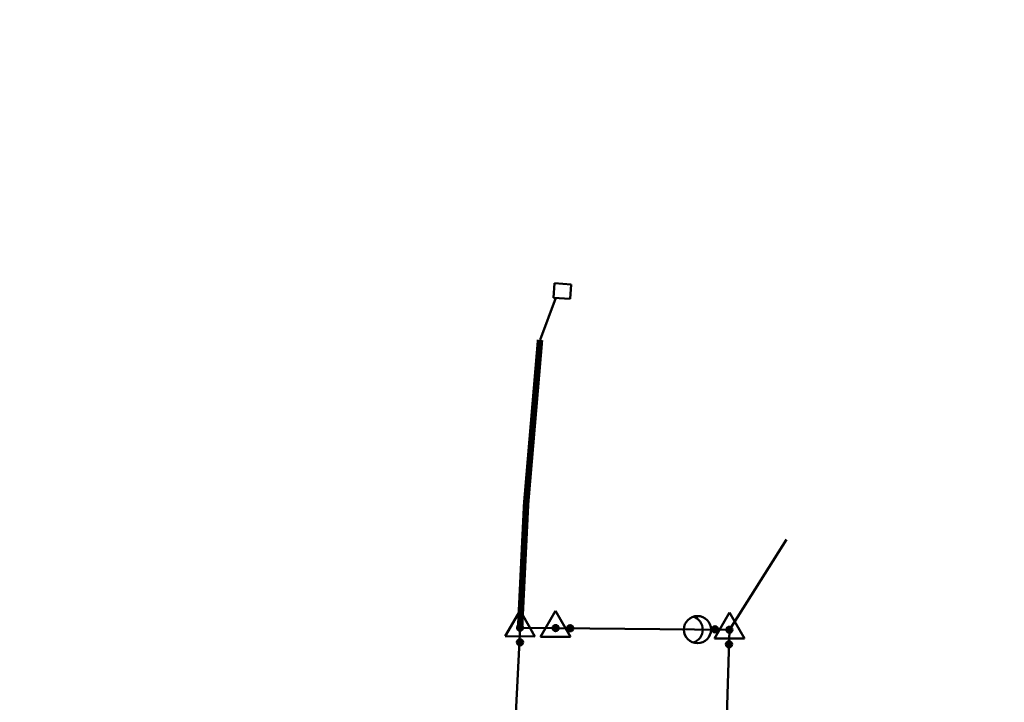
# Model space of a CAD drawing. Header units: millimetres. Extents: x 0 to 5880, y 0 to 297.
# Tile 24 of 35: x 2172 to 2240, y 250 to 297. Entities that reach past the tile are written whole.
import ezdxf

# ---------------------------------------------------------------- set-up
doc = ezdxf.new("R2010")
doc.units = ezdxf.units.MM
doc.linetypes.add('K5LT_BASIC', pattern=[0])
doc.linetypes.add('K5LT_THIN', pattern=[0])
doc.layers.add('Системный слой', color=7, linetype='Continuous')

# ---------------------------------------------------------------- blocks, each defined once
blk = doc.blocks.new('U109')
at = {"layer": 'Системный слой', "color": 7, "linetype": 'K5LT_BASIC', "lineweight": 50}
for p, q in [((2208.669, 278.856), (2208.595, 277.859)), ((2209.816, 278.771), (2208.669, 278.856)), ((2209.742, 277.773), (2209.816, 278.771)), ((2208.595, 277.859), (2209.742, 277.773))]:
    blk.add_line(p, q, dxfattribs=at)
blk = doc.blocks.new('U261')
at = {"layer": 'Системный слой', "color": 7, "linetype": 'K5LT_BASIC', "lineweight": 50}
for p, q in [((2206.301, 256.321), (2205.259, 254.546)), ((2207.317, 254.53), (2206.301, 256.321)), ((2205.259, 254.546), (2207.317, 254.53))]:
    blk.add_line(p, q, dxfattribs=at)
blk = doc.blocks.new('U264')
at = {"layer": 'Системный слой'}
h = blk.add_hatch(color=7, dxfattribs=at)
h.paths.add_polyline_path([(2206.285, 254.132), (2206.387, 254.319), (2206.375, 254.325), (2206.363, 254.33), (2206.351, 254.334), (2206.339, 254.338), (2206.326, 254.341), (2206.313, 254.343), (2206.3, 254.344), (2206.287, 254.345), (2206.274, 254.345), (2206.261, 254.344), (2206.248, 254.342), (2206.235, 254.339), (2206.223, 254.336), (2206.211, 254.331), (2206.198, 254.326), (2206.187, 254.321), (2206.175, 254.314), (2206.164, 254.307), (2206.154, 254.3), (2206.144, 254.291), (2206.134, 254.282), (2206.125, 254.273), (2206.117, 254.263), (2206.11, 254.252), (2206.103, 254.241), (2206.096, 254.23), (2206.091, 254.218), (2206.086, 254.206), (2206.082, 254.194), (2206.078, 254.181), (2206.076, 254.168), (2206.074, 254.155), (2206.073, 254.142), (2206.073, 254.129), (2206.073, 254.116), (2206.075, 254.103), (2206.077, 254.09), (2206.08, 254.078), (2206.083, 254.065), (2206.088, 254.053), (2206.093, 254.041), (2206.099, 254.03), (2206.106, 254.018), (2206.113, 254.008), (2206.121, 253.997), (2206.13, 253.987), (2206.139, 253.978), (2206.149, 253.969), (2206.159, 253.961), (2206.17, 253.954), (2206.181, 253.947), (2206.182, 253.946)])
h.paths.add_polyline_path([(2206.497, 254.149), (2206.496, 254.162), (2206.493, 254.174), (2206.49, 254.187), (2206.487, 254.2), (2206.482, 254.212), (2206.477, 254.224), (2206.471, 254.235), (2206.464, 254.247), (2206.457, 254.257), (2206.449, 254.268), (2206.44, 254.277), (2206.431, 254.287), (2206.421, 254.295), (2206.411, 254.303), (2206.401, 254.311), (2206.389, 254.318), (2206.387, 254.319), (2206.285, 254.132), (2206.182, 253.946), (2206.194, 253.94), (2206.206, 253.935), (2206.218, 253.931), (2206.231, 253.927), (2206.243, 253.924), (2206.256, 253.922), (2206.269, 253.921), (2206.282, 253.92), (2206.295, 253.92), (2206.308, 253.921), (2206.321, 253.923), (2206.334, 253.926), (2206.347, 253.929), (2206.359, 253.933), (2206.371, 253.938), (2206.383, 253.944), (2206.394, 253.95), (2206.405, 253.957), (2206.416, 253.965), (2206.426, 253.973), (2206.435, 253.982), (2206.444, 253.992), (2206.452, 254.002), (2206.46, 254.012), (2206.467, 254.023), (2206.474, 254.034), (2206.479, 254.046), (2206.484, 254.058), (2206.488, 254.071), (2206.492, 254.083), (2206.494, 254.096), (2206.496, 254.109), (2206.497, 254.122), (2206.498, 254.135), (2206.497, 254.148)])
at = {"layer": 'Системный слой', "color": 7, "linetype": 'K5LT_THIN', "lineweight": 18}
blk.add_line((2206.292, 255.132), (2206.285, 254.132), dxfattribs=at)
at = {"layer": 'Системный слой', "color": 7, "linetype": 'K5LT_BASIC', "lineweight": 50}
blk.add_circle((2206.285, 254.132), 0.213, dxfattribs=at)
blk = doc.blocks.new('U263')
at = {"layer": 'Системный слой'}
blk.add_blockref('U264', (0, 0), dxfattribs=at)
blk = doc.blocks.new('U262')
at = {"layer": 'Системный слой'}
h = blk.add_hatch(color=7, dxfattribs=at)
h.paths.add_polyline_path([(2206.292, 255.132), (2206.09, 255.069), (2206.094, 255.057), (2206.099, 255.045), (2206.105, 255.033), (2206.111, 255.022), (2206.118, 255.011), (2206.126, 255), (2206.135, 254.99), (2206.144, 254.981), (2206.153, 254.972), (2206.163, 254.964), (2206.174, 254.956), (2206.185, 254.949), (2206.196, 254.943), (2206.208, 254.937), (2206.22, 254.933), (2206.233, 254.929), (2206.245, 254.925), (2206.258, 254.923), (2206.271, 254.921), (2206.284, 254.92), (2206.297, 254.92), (2206.31, 254.921), (2206.323, 254.922), (2206.336, 254.924), (2206.348, 254.927), (2206.361, 254.931), (2206.373, 254.936), (2206.385, 254.941), (2206.397, 254.947), (2206.408, 254.954), (2206.418, 254.961), (2206.429, 254.969), (2206.438, 254.978), (2206.448, 254.987), (2206.456, 254.997), (2206.464, 255.007), (2206.472, 255.018), (2206.478, 255.029), (2206.484, 255.041), (2206.49, 255.053), (2206.494, 255.065), (2206.498, 255.078), (2206.501, 255.09), (2206.503, 255.103), (2206.504, 255.116), (2206.505, 255.129), (2206.505, 255.142), (2206.504, 255.155), (2206.502, 255.168), (2206.499, 255.181), (2206.496, 255.193), (2206.496, 255.195)])
h.paths.add_polyline_path([(2206.129, 255.268), (2206.121, 255.258), (2206.113, 255.247), (2206.107, 255.236), (2206.101, 255.224), (2206.095, 255.212), (2206.091, 255.2), (2206.087, 255.187), (2206.084, 255.175), (2206.082, 255.162), (2206.081, 255.149), (2206.08, 255.136), (2206.08, 255.123), (2206.081, 255.11), (2206.083, 255.097), (2206.086, 255.084), (2206.089, 255.072), (2206.09, 255.069), (2206.292, 255.132), (2206.496, 255.195), (2206.491, 255.207), (2206.486, 255.219), (2206.481, 255.231), (2206.474, 255.243), (2206.467, 255.254), (2206.459, 255.264), (2206.451, 255.274), (2206.442, 255.283), (2206.432, 255.292), (2206.422, 255.301), (2206.412, 255.308), (2206.401, 255.315), (2206.389, 255.322), (2206.378, 255.327), (2206.366, 255.332), (2206.353, 255.336), (2206.341, 255.339), (2206.328, 255.342), (2206.315, 255.344), (2206.302, 255.345), (2206.289, 255.345), (2206.276, 255.344), (2206.263, 255.343), (2206.25, 255.341), (2206.237, 255.338), (2206.225, 255.334), (2206.213, 255.329), (2206.201, 255.324), (2206.189, 255.318), (2206.178, 255.311), (2206.167, 255.304), (2206.157, 255.296), (2206.147, 255.287), (2206.138, 255.278), (2206.129, 255.268)])
at = {"layer": 'Системный слой', "color": 7, "linetype": 'K5LT_BASIC', "lineweight": 50}
blk.add_circle((2206.292, 255.132), 0.212, dxfattribs=at)
at = {"layer": 'Системный слой'}
blk.add_blockref('U263', (0, 0), dxfattribs=at)
blk = doc.blocks.new('U260')
at = {"layer": 'Системный слой'}
for name in ['U261', 'U262']:
    blk.add_blockref(name, (0, 0), dxfattribs=at)
blk = doc.blocks.new('U266')
at = {"layer": 'Системный слой', "color": 7, "linetype": 'K5LT_BASIC', "lineweight": 50}
for p, q in [((2208.737, 256.297), (2207.707, 254.514)), ((2209.766, 254.514), (2208.737, 256.297)), ((2207.707, 254.514), (2209.766, 254.514))]:
    blk.add_line(p, q, dxfattribs=at)
blk = doc.blocks.new('U269')
at = {"layer": 'Системный слой'}
h = blk.add_hatch(color=7, dxfattribs=at)
h.paths.add_polyline_path([(2209.737, 255.099), (2209.551, 255.201), (2209.545, 255.19), (2209.54, 255.178), (2209.535, 255.166), (2209.531, 255.153), (2209.528, 255.14), (2209.526, 255.128), (2209.525, 255.115), (2209.524, 255.102), (2209.525, 255.089), (2209.526, 255.076), (2209.528, 255.063), (2209.53, 255.05), (2209.534, 255.037), (2209.538, 255.025), (2209.543, 255.013), (2209.548, 255.001), (2209.555, 254.99), (2209.562, 254.979), (2209.569, 254.968), (2209.578, 254.958), (2209.587, 254.949), (2209.596, 254.94), (2209.606, 254.931), (2209.617, 254.924), (2209.628, 254.917), (2209.639, 254.91), (2209.651, 254.905), (2209.663, 254.9), (2209.675, 254.896), (2209.688, 254.892), (2209.701, 254.89), (2209.714, 254.888), (2209.727, 254.887), (2209.74, 254.887), (2209.753, 254.887), (2209.766, 254.888), (2209.778, 254.891), (2209.791, 254.894), (2209.804, 254.897), (2209.816, 254.902), (2209.828, 254.907), (2209.839, 254.913), (2209.851, 254.92), (2209.861, 254.927), (2209.872, 254.935), (2209.882, 254.943), (2209.891, 254.953), (2209.9, 254.962), (2209.908, 254.972), (2209.915, 254.983), (2209.922, 254.994), (2209.923, 254.996)])
h.paths.add_polyline_path([(2209.721, 255.311), (2209.708, 255.31), (2209.695, 255.307), (2209.683, 255.304), (2209.67, 255.301), (2209.658, 255.296), (2209.646, 255.291), (2209.634, 255.285), (2209.623, 255.279), (2209.612, 255.271), (2209.602, 255.263), (2209.592, 255.255), (2209.583, 255.246), (2209.574, 255.236), (2209.566, 255.226), (2209.559, 255.215), (2209.552, 255.204), (2209.551, 255.201), (2209.737, 255.099), (2209.923, 254.996), (2209.929, 255.008), (2209.934, 255.019), (2209.938, 255.032), (2209.942, 255.044), (2209.945, 255.057), (2209.947, 255.07), (2209.949, 255.083), (2209.949, 255.096), (2209.949, 255.109), (2209.948, 255.122), (2209.946, 255.135), (2209.944, 255.147), (2209.94, 255.16), (2209.936, 255.172), (2209.931, 255.184), (2209.926, 255.196), (2209.92, 255.208), (2209.913, 255.219), (2209.905, 255.229), (2209.897, 255.239), (2209.888, 255.249), (2209.878, 255.258), (2209.868, 255.266), (2209.858, 255.274), (2209.847, 255.281), (2209.835, 255.287), (2209.824, 255.293), (2209.812, 255.298), (2209.799, 255.302), (2209.787, 255.306), (2209.774, 255.308), (2209.761, 255.31), (2209.748, 255.311), (2209.735, 255.311), (2209.722, 255.311)])
at = {"layer": 'Системный слой', "color": 7, "linetype": 'K5LT_THIN', "lineweight": 18}
blk.add_line((2208.737, 255.109), (2209.737, 255.099), dxfattribs=at)
at = {"layer": 'Системный слой', "color": 7, "linetype": 'K5LT_BASIC', "lineweight": 50}
blk.add_circle((2209.737, 255.099), 0.213, dxfattribs=at)
blk = doc.blocks.new('U268')
at = {"layer": 'Системный слой'}
blk.add_blockref('U269', (0, 0), dxfattribs=at)
blk = doc.blocks.new('U267')
at = {"layer": 'Системный слой'}
h = blk.add_hatch(color=7, dxfattribs=at)
h.paths.add_polyline_path([(2208.737, 255.109), (2208.8, 254.906), (2208.812, 254.91), (2208.824, 254.915), (2208.836, 254.921), (2208.847, 254.927), (2208.858, 254.934), (2208.869, 254.942), (2208.879, 254.95), (2208.888, 254.959), (2208.897, 254.969), (2208.905, 254.979), (2208.913, 254.99), (2208.92, 255.001), (2208.926, 255.012), (2208.932, 255.024), (2208.937, 255.036), (2208.941, 255.048), (2208.944, 255.061), (2208.947, 255.074), (2208.948, 255.087), (2208.949, 255.1), (2208.949, 255.113), (2208.949, 255.126), (2208.947, 255.139), (2208.945, 255.151), (2208.942, 255.164), (2208.938, 255.177), (2208.934, 255.189), (2208.928, 255.201), (2208.922, 255.212), (2208.916, 255.224), (2208.908, 255.234), (2208.9, 255.245), (2208.892, 255.254), (2208.882, 255.264), (2208.873, 255.272), (2208.862, 255.28), (2208.852, 255.288), (2208.84, 255.294), (2208.829, 255.3), (2208.817, 255.306), (2208.805, 255.31), (2208.792, 255.314), (2208.78, 255.317), (2208.767, 255.319), (2208.754, 255.321), (2208.741, 255.321), (2208.728, 255.321), (2208.715, 255.32), (2208.702, 255.318), (2208.689, 255.316), (2208.676, 255.312), (2208.675, 255.312)])
h.paths.add_polyline_path([(2208.601, 254.945), (2208.611, 254.937), (2208.622, 254.93), (2208.633, 254.923), (2208.645, 254.917), (2208.657, 254.912), (2208.669, 254.907), (2208.682, 254.904), (2208.694, 254.901), (2208.707, 254.898), (2208.72, 254.897), (2208.733, 254.896), (2208.746, 254.896), (2208.759, 254.897), (2208.772, 254.899), (2208.785, 254.902), (2208.797, 254.905), (2208.8, 254.906), (2208.737, 255.109), (2208.675, 255.312), (2208.662, 255.308), (2208.65, 255.303), (2208.639, 255.297), (2208.627, 255.291), (2208.616, 255.284), (2208.606, 255.276), (2208.596, 255.268), (2208.586, 255.259), (2208.577, 255.249), (2208.569, 255.239), (2208.561, 255.228), (2208.554, 255.217), (2208.548, 255.206), (2208.542, 255.194), (2208.538, 255.182), (2208.533, 255.17), (2208.53, 255.157), (2208.527, 255.144), (2208.526, 255.132), (2208.525, 255.119), (2208.524, 255.106), (2208.525, 255.092), (2208.526, 255.08), (2208.529, 255.067), (2208.532, 255.054), (2208.535, 255.042), (2208.54, 255.029), (2208.545, 255.017), (2208.551, 255.006), (2208.558, 254.995), (2208.565, 254.984), (2208.573, 254.973), (2208.582, 254.964), (2208.591, 254.954), (2208.601, 254.946)])
at = {"layer": 'Системный слой', "color": 7, "linetype": 'K5LT_BASIC', "lineweight": 50}
blk.add_circle((2208.737, 255.109), 0.212, dxfattribs=at)
at = {"layer": 'Системный слой'}
blk.add_blockref('U268', (0, 0), dxfattribs=at)
blk = doc.blocks.new('U265')
at = {"layer": 'Системный слой'}
for name in ['U266', 'U267']:
    blk.add_blockref(name, (0, 0), dxfattribs=at)
blk = doc.blocks.new('U271')
at = {"layer": 'Системный слой', "color": 7, "linetype": 'K5LT_BASIC', "lineweight": 50}
for p, q in [((2220.701, 256.181), (2219.671, 254.398)), ((2221.73, 254.398), (2220.701, 256.181)), ((2219.671, 254.398), (2221.73, 254.398))]:
    blk.add_line(p, q, dxfattribs=at)
blk = doc.blocks.new('U274')
at = {"layer": 'Системный слой'}
h = blk.add_hatch(color=7, dxfattribs=at)
h.paths.add_polyline_path([(2219.701, 255.027), (2219.885, 254.92), (2219.891, 254.932), (2219.897, 254.944), (2219.901, 254.956), (2219.905, 254.968), (2219.909, 254.981), (2219.911, 254.993), (2219.913, 255.006), (2219.914, 255.019), (2219.914, 255.032), (2219.913, 255.045), (2219.911, 255.058), (2219.909, 255.071), (2219.906, 255.084), (2219.902, 255.096), (2219.898, 255.109), (2219.892, 255.12), (2219.886, 255.132), (2219.879, 255.143), (2219.872, 255.154), (2219.864, 255.164), (2219.855, 255.174), (2219.846, 255.183), (2219.836, 255.191), (2219.826, 255.199), (2219.815, 255.207), (2219.804, 255.213), (2219.792, 255.219), (2219.78, 255.225), (2219.768, 255.229), (2219.755, 255.233), (2219.743, 255.236), (2219.73, 255.238), (2219.717, 255.239), (2219.704, 255.24), (2219.691, 255.239), (2219.678, 255.238), (2219.665, 255.237), (2219.652, 255.234), (2219.64, 255.231), (2219.627, 255.226), (2219.615, 255.222), (2219.603, 255.216), (2219.592, 255.21), (2219.581, 255.202), (2219.571, 255.195), (2219.561, 255.186), (2219.551, 255.177), (2219.542, 255.168), (2219.534, 255.158), (2219.526, 255.147), (2219.519, 255.136), (2219.518, 255.135)])
h.paths.add_polyline_path([(2219.712, 254.815), (2219.725, 254.816), (2219.738, 254.818), (2219.75, 254.82), (2219.763, 254.824), (2219.775, 254.828), (2219.787, 254.833), (2219.799, 254.839), (2219.81, 254.845), (2219.821, 254.852), (2219.832, 254.86), (2219.842, 254.868), (2219.851, 254.877), (2219.86, 254.886), (2219.869, 254.896), (2219.876, 254.907), (2219.884, 254.918), (2219.885, 254.92), (2219.701, 255.027), (2219.518, 255.135), (2219.512, 255.123), (2219.506, 255.112), (2219.501, 255.1), (2219.497, 255.087), (2219.494, 255.075), (2219.492, 255.062), (2219.49, 255.049), (2219.489, 255.036), (2219.489, 255.023), (2219.489, 255.01), (2219.491, 254.997), (2219.493, 254.984), (2219.496, 254.971), (2219.5, 254.959), (2219.505, 254.947), (2219.51, 254.935), (2219.516, 254.923), (2219.523, 254.912), (2219.53, 254.901), (2219.538, 254.891), (2219.547, 254.881), (2219.556, 254.872), (2219.566, 254.863), (2219.576, 254.855), (2219.587, 254.848), (2219.598, 254.841), (2219.61, 254.835), (2219.622, 254.83), (2219.634, 254.826), (2219.646, 254.822), (2219.659, 254.819), (2219.672, 254.817), (2219.685, 254.815), (2219.698, 254.815), (2219.711, 254.815)])
at = {"layer": 'Системный слой', "color": 7, "linetype": 'K5LT_THIN', "lineweight": 18}
blk.add_line((2220.701, 254.993), (2219.701, 255.027), dxfattribs=at)
at = {"layer": 'Системный слой', "color": 7, "linetype": 'K5LT_BASIC', "lineweight": 50}
blk.add_circle((2219.701, 255.027), 0.213, dxfattribs=at)
blk = doc.blocks.new('U273')
at = {"layer": 'Системный слой'}
blk.add_blockref('U274', (0, 0), dxfattribs=at)
blk = doc.blocks.new('U272')
at = {"layer": 'Системный слой'}
h = blk.add_hatch(color=7, dxfattribs=at)
h.paths.add_polyline_path([(2220.701, 254.993), (2220.643, 255.197), (2220.63, 255.193), (2220.618, 255.188), (2220.606, 255.183), (2220.595, 255.177), (2220.584, 255.17), (2220.573, 255.163), (2220.563, 255.154), (2220.553, 255.146), (2220.544, 255.136), (2220.536, 255.126), (2220.528, 255.116), (2220.52, 255.105), (2220.514, 255.094), (2220.508, 255.082), (2220.503, 255.07), (2220.498, 255.058), (2220.495, 255.046), (2220.492, 255.033), (2220.49, 255.02), (2220.489, 255.007), (2220.488, 254.994), (2220.488, 254.981), (2220.49, 254.968), (2220.492, 254.955), (2220.494, 254.942), (2220.498, 254.93), (2220.502, 254.917), (2220.507, 254.905), (2220.513, 254.894), (2220.519, 254.882), (2220.526, 254.871), (2220.534, 254.861), (2220.542, 254.851), (2220.551, 254.841), (2220.561, 254.833), (2220.571, 254.824), (2220.582, 254.817), (2220.593, 254.81), (2220.604, 254.803), (2220.616, 254.798), (2220.628, 254.793), (2220.64, 254.789), (2220.653, 254.786), (2220.666, 254.783), (2220.679, 254.781), (2220.692, 254.78), (2220.705, 254.78), (2220.718, 254.781), (2220.731, 254.782), (2220.743, 254.784), (2220.756, 254.787), (2220.758, 254.788)])
h.paths.add_polyline_path([(2220.841, 255.153), (2220.83, 255.161), (2220.82, 255.169), (2220.809, 255.176), (2220.797, 255.182), (2220.786, 255.187), (2220.774, 255.192), (2220.761, 255.196), (2220.749, 255.2), (2220.736, 255.202), (2220.723, 255.204), (2220.71, 255.205), (2220.697, 255.205), (2220.684, 255.204), (2220.671, 255.203), (2220.658, 255.201), (2220.645, 255.198), (2220.643, 255.197), (2220.701, 254.993), (2220.758, 254.788), (2220.77, 254.792), (2220.782, 254.797), (2220.794, 254.802), (2220.806, 254.808), (2220.817, 254.815), (2220.828, 254.822), (2220.838, 254.83), (2220.848, 254.839), (2220.857, 254.848), (2220.865, 254.858), (2220.873, 254.869), (2220.88, 254.879), (2220.887, 254.891), (2220.893, 254.902), (2220.898, 254.914), (2220.903, 254.926), (2220.906, 254.939), (2220.909, 254.952), (2220.911, 254.965), (2220.913, 254.978), (2220.913, 254.991), (2220.913, 255.004), (2220.912, 255.017), (2220.91, 255.029), (2220.907, 255.042), (2220.904, 255.055), (2220.9, 255.067), (2220.895, 255.079), (2220.889, 255.091), (2220.883, 255.102), (2220.876, 255.113), (2220.868, 255.124), (2220.86, 255.134), (2220.851, 255.143), (2220.841, 255.152)])
at = {"layer": 'Системный слой', "color": 7, "linetype": 'K5LT_BASIC', "lineweight": 50}
blk.add_circle((2220.701, 254.993), 0.212, dxfattribs=at)
at = {"layer": 'Системный слой'}
blk.add_blockref('U273', (0, 0), dxfattribs=at)
blk = doc.blocks.new('U277')
at = {"layer": 'Системный слой'}
h = blk.add_hatch(color=7, dxfattribs=at)
h.paths.add_polyline_path([(2220.666, 253.993), (2220.773, 254.177), (2220.762, 254.183), (2220.75, 254.189), (2220.738, 254.193), (2220.725, 254.197), (2220.713, 254.201), (2220.7, 254.203), (2220.687, 254.205), (2220.674, 254.206), (2220.661, 254.206), (2220.648, 254.205), (2220.635, 254.203), (2220.622, 254.201), (2220.609, 254.198), (2220.597, 254.194), (2220.585, 254.19), (2220.573, 254.184), (2220.561, 254.178), (2220.55, 254.171), (2220.54, 254.164), (2220.529, 254.156), (2220.52, 254.147), (2220.51, 254.138), (2220.502, 254.128), (2220.494, 254.118), (2220.487, 254.107), (2220.48, 254.096), (2220.474, 254.084), (2220.469, 254.072), (2220.464, 254.06), (2220.461, 254.047), (2220.458, 254.035), (2220.456, 254.022), (2220.454, 254.009), (2220.454, 253.996), (2220.454, 253.983), (2220.455, 253.97), (2220.457, 253.957), (2220.459, 253.944), (2220.463, 253.932), (2220.467, 253.919), (2220.472, 253.907), (2220.477, 253.895), (2220.484, 253.884), (2220.491, 253.873), (2220.499, 253.863), (2220.507, 253.852), (2220.516, 253.843), (2220.525, 253.834), (2220.535, 253.826), (2220.546, 253.818), (2220.557, 253.811), (2220.558, 253.81)])
h.paths.add_polyline_path([(2220.878, 254.004), (2220.877, 254.017), (2220.875, 254.03), (2220.873, 254.042), (2220.869, 254.055), (2220.865, 254.067), (2220.86, 254.079), (2220.855, 254.091), (2220.848, 254.102), (2220.841, 254.113), (2220.834, 254.124), (2220.825, 254.134), (2220.816, 254.143), (2220.807, 254.152), (2220.797, 254.161), (2220.786, 254.168), (2220.775, 254.175), (2220.773, 254.177), (2220.666, 253.993), (2220.558, 253.81), (2220.57, 253.804), (2220.582, 253.798), (2220.594, 253.793), (2220.606, 253.789), (2220.619, 253.786), (2220.632, 253.784), (2220.644, 253.782), (2220.657, 253.781), (2220.671, 253.781), (2220.684, 253.781), (2220.696, 253.783), (2220.709, 253.785), (2220.722, 253.788), (2220.734, 253.792), (2220.747, 253.797), (2220.759, 253.802), (2220.77, 253.808), (2220.781, 253.815), (2220.792, 253.822), (2220.802, 253.83), (2220.812, 253.839), (2220.821, 253.848), (2220.83, 253.858), (2220.838, 253.868), (2220.845, 253.879), (2220.852, 253.89), (2220.858, 253.902), (2220.863, 253.914), (2220.868, 253.926), (2220.871, 253.938), (2220.874, 253.951), (2220.877, 253.964), (2220.878, 253.977), (2220.879, 253.99), (2220.878, 254.003)])
at = {"layer": 'Системный слой', "color": 7, "linetype": 'K5LT_THIN', "lineweight": 18}
blk.add_line((2220.701, 254.993), (2220.666, 253.993), dxfattribs=at)
at = {"layer": 'Системный слой', "color": 7, "linetype": 'K5LT_BASIC', "lineweight": 50}
blk.add_circle((2220.666, 253.993), 0.213, dxfattribs=at)
blk = doc.blocks.new('U276')
at = {"layer": 'Системный слой'}
blk.add_blockref('U277', (0, 0), dxfattribs=at)
blk = doc.blocks.new('U275')
at = {"layer": 'Системный слой'}
h = blk.add_hatch(color=7, dxfattribs=at)
h.paths.add_polyline_path([(2220.701, 254.993), (2220.496, 254.935), (2220.5, 254.922), (2220.505, 254.91), (2220.51, 254.898), (2220.516, 254.887), (2220.523, 254.876), (2220.531, 254.865), (2220.539, 254.855), (2220.548, 254.845), (2220.557, 254.836), (2220.567, 254.828), (2220.577, 254.82), (2220.588, 254.812), (2220.599, 254.806), (2220.611, 254.8), (2220.623, 254.795), (2220.635, 254.79), (2220.648, 254.787), (2220.66, 254.784), (2220.673, 254.782), (2220.686, 254.781), (2220.699, 254.78), (2220.712, 254.78), (2220.725, 254.782), (2220.738, 254.783), (2220.751, 254.786), (2220.764, 254.79), (2220.776, 254.794), (2220.788, 254.799), (2220.8, 254.805), (2220.811, 254.811), (2220.822, 254.818), (2220.832, 254.826), (2220.842, 254.834), (2220.852, 254.843), (2220.861, 254.853), (2220.869, 254.863), (2220.877, 254.873), (2220.884, 254.885), (2220.89, 254.896), (2220.895, 254.908), (2220.9, 254.92), (2220.904, 254.932), (2220.908, 254.945), (2220.91, 254.958), (2220.912, 254.971), (2220.913, 254.984), (2220.913, 254.997), (2220.912, 255.01), (2220.911, 255.023), (2220.909, 255.035), (2220.906, 255.048), (2220.905, 255.05)])
h.paths.add_polyline_path([(2220.541, 255.132), (2220.532, 255.122), (2220.525, 255.112), (2220.518, 255.101), (2220.511, 255.089), (2220.506, 255.078), (2220.501, 255.066), (2220.497, 255.053), (2220.494, 255.041), (2220.491, 255.028), (2220.489, 255.015), (2220.488, 255.002), (2220.488, 254.989), (2220.489, 254.976), (2220.49, 254.963), (2220.493, 254.95), (2220.496, 254.937), (2220.496, 254.935), (2220.701, 254.993), (2220.905, 255.05), (2220.901, 255.062), (2220.897, 255.074), (2220.891, 255.086), (2220.885, 255.098), (2220.879, 255.109), (2220.871, 255.12), (2220.863, 255.13), (2220.854, 255.14), (2220.845, 255.149), (2220.835, 255.157), (2220.825, 255.165), (2220.814, 255.172), (2220.803, 255.179), (2220.791, 255.185), (2220.779, 255.19), (2220.767, 255.195), (2220.754, 255.198), (2220.742, 255.201), (2220.729, 255.203), (2220.716, 255.205), (2220.703, 255.205), (2220.69, 255.205), (2220.677, 255.204), (2220.664, 255.202), (2220.651, 255.199), (2220.639, 255.196), (2220.626, 255.192), (2220.614, 255.187), (2220.602, 255.181), (2220.591, 255.175), (2220.58, 255.168), (2220.57, 255.16), (2220.56, 255.152), (2220.55, 255.143), (2220.541, 255.133)])
at = {"layer": 'Системный слой', "color": 7, "linetype": 'K5LT_BASIC', "lineweight": 50}
blk.add_circle((2220.701, 254.993), 0.213, dxfattribs=at)
at = {"layer": 'Системный слой'}
blk.add_blockref('U276', (0, 0), dxfattribs=at)
blk = doc.blocks.new('U270')
at = {"layer": 'Системный слой'}
for name in ['U271', 'U272', 'U275']:
    blk.add_blockref(name, (0, 0), dxfattribs=at)
blk = doc.blocks.new('U281')
at = {"layer": 'Системный слой', "color": 7, "linetype": 'K5LT_BASIC', "lineweight": 50}
blk.add_line((2219.434, 255.023), (2220.701, 254.993), dxfattribs=at)
blk.add_circle((2218.496, 255.003), 0.938, dxfattribs=at)
blk.add_arc((2217.923, 255.007), 0.938, 287.3803, 71.75587, dxfattribs=at)

msp = doc.modelspace()

# ---------------------------------------------------------------- linework, layer by layer
at = {"layer": 'Системный слой', "color": 7, "linetype": 'K5LT_BASIC', "lineweight": 50}
for p, q in [((2207.664, 274.948), (2208.748, 277.847)), ((2220.701, 254.993), (2224.625, 261.219)), ((2201.656, 163.07), (2206.292, 255.132)), ((2206.292, 255.132), (2220.701, 254.993)), ((2220.701, 254.993), (2216.783, 130.067))]:
    msp.add_line(p, q, dxfattribs=at)
at = {"layer": 'Системный слой', "color": 7, "linetype": 'K5LT_BASIC', "const_width": 0.45}
msp.add_lwpolyline([(2207.664, 274.948), (2206.706, 263.658), (2206.292, 255.132)], dxfattribs=at)

# ---------------------------------------------------------------- block references
at = {"layer": 'Системный слой'}
for name in ['U109', 'U260', 'U265', 'U270', 'U281']:
    msp.add_blockref(name, (0, 0), dxfattribs=at)

doc.saveas('drawing.dxf')
